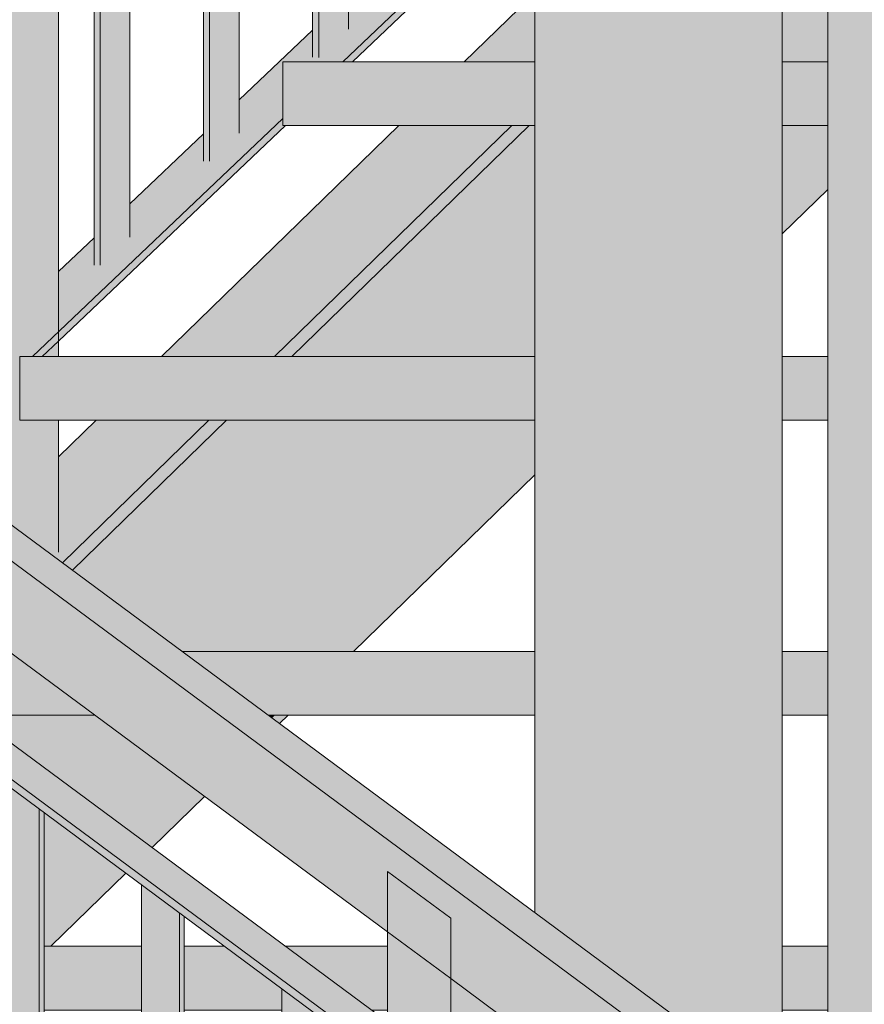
# Model space of a CAD drawing. Header units: centimetres. Extents: x -5472 to 10427, y -400 to 1902.
# Tile 17 of 91: x -5333 to -5280, y 1102 to 1164. Entities that reach past the tile are written whole.
import ezdxf

# ---------------------------------------------------------------- set-up
doc = ezdxf.new("R2010")
doc.units = ezdxf.units.CM
doc.header["$LTSCALE"] = 0.1
doc.header["$MEASUREMENT"] = 0
for name, color, linetype in [('2_barierki.K_IR', 7, 'Continuous'), ('2_schody_konstrukcja.ISTN', 7, 'Continuous'), ('2_stropy.ISTN', 7, 'Continuous'), ('2_ściany zewnętrzne.ISTN', 7, 'Continuous')]:
    doc.layers.add(name, color=color, linetype=linetype)

# ---------------------------------------------------------------- blocks, each defined once
blk = doc.blocks.new('ElemPrzekroju_65_1')
at = {"layer": '2_schody_konstrukcja.ISTN', "linetype": 'Continuous', "lineweight": 0, "true_color": 0xffffff}
for points in [[(-5285.192, 1172.951), (-5285.192, 1161.5), (-5282.329, 1161.5), (-5282.329, 1173.794), (-5284.326, 1173.794)], [(-5285.192, 1172.951), (-5285.192, 1161.5), (-5282.329, 1161.5), (-5282.329, 1173.794), (-5284.326, 1173.794)], [(-5300.72, 1165.802), (-5305.137, 1161.5), (-5300.72, 1161.5)], [(-5300.72, 1165.802), (-5305.137, 1161.5), (-5300.72, 1161.5)], [(-5324.134, 1143), (-5317.051, 1143), (-5302.162, 1157.5), (-5309.245, 1157.5)], [(-5324.134, 1143), (-5317.051, 1143), (-5302.162, 1157.5), (-5309.245, 1157.5)], [(-5317.051, 1143), (-5316.237, 1143), (-5301.347, 1157.5), (-5302.162, 1157.5)], [(-5317.051, 1143), (-5316.237, 1143), (-5301.347, 1157.5), (-5302.162, 1157.5)], [(-5316.237, 1143), (-5316.014, 1143), (-5301.125, 1157.5), (-5301.347, 1157.5)], [(-5316.237, 1143), (-5316.014, 1143), (-5301.125, 1157.5), (-5301.347, 1157.5)], [(-5316.014, 1143), (-5315.947, 1143), (-5301.057, 1157.5), (-5301.125, 1157.5)], [(-5316.014, 1143), (-5315.947, 1143), (-5301.057, 1157.5), (-5301.125, 1157.5)], [(-5315.947, 1143), (-5300.72, 1143), (-5300.72, 1157.5), (-5301.057, 1157.5)], [(-5315.947, 1143), (-5300.72, 1143), (-5300.72, 1157.5), (-5301.057, 1157.5)], [(-5285.192, 1157.5), (-5285.192, 1156.048), (-5283.701, 1157.5)], [(-5285.192, 1157.5), (-5285.192, 1156.048), (-5283.701, 1157.5)], [(-5285.192, 1156.048), (-5285.192, 1155.534), (-5283.173, 1157.5), (-5283.701, 1157.5)], [(-5285.192, 1156.048), (-5285.192, 1155.534), (-5283.173, 1157.5), (-5283.701, 1157.5)], [(-5283.173, 1157.5), (-5285.192, 1155.534), (-5285.192, 1155.003), (-5282.628, 1157.5)], [(-5283.173, 1157.5), (-5285.192, 1155.534), (-5285.192, 1155.003), (-5282.628, 1157.5)], [(-5282.628, 1157.5), (-5285.192, 1155.003), (-5285.192, 1154.599), (-5282.329, 1157.387), (-5282.329, 1157.5)], [(-5282.628, 1157.5), (-5285.192, 1155.003), (-5285.192, 1154.599), (-5282.329, 1157.387), (-5282.329, 1157.5)], [(-5285.192, 1152.357), (-5282.329, 1155.145), (-5282.329, 1157.387), (-5285.192, 1154.599)], [(-5285.192, 1152.357), (-5282.329, 1155.145), (-5282.329, 1157.387), (-5285.192, 1154.599)], [(-5285.192, 1152.114), (-5282.329, 1154.902), (-5282.329, 1155.145), (-5285.192, 1152.357)], [(-5285.192, 1152.114), (-5282.329, 1154.902), (-5282.329, 1155.145), (-5285.192, 1152.357)], [(-5285.192, 1151.796), (-5282.329, 1154.584), (-5282.329, 1154.902), (-5285.192, 1152.114)], [(-5285.192, 1151.796), (-5282.329, 1154.584), (-5282.329, 1154.902), (-5285.192, 1152.114)], [(-5285.192, 1151.487), (-5282.329, 1154.275), (-5282.329, 1154.584), (-5285.192, 1151.796)], [(-5285.192, 1151.487), (-5282.329, 1154.275), (-5282.329, 1154.584), (-5285.192, 1151.796)], [(-5285.192, 1150.694), (-5282.329, 1153.482), (-5282.329, 1154.275), (-5285.192, 1151.487)], [(-5285.192, 1150.694), (-5282.329, 1153.482), (-5282.329, 1154.275), (-5285.192, 1151.487)], [(-5330.868, 1130.451), (-5330.339, 1130.059), (-5321.159, 1139), (-5328.241, 1139), (-5330.59, 1136.712), (-5330.59, 1130.721)], [(-5330.868, 1130.451), (-5330.339, 1130.059), (-5321.159, 1139), (-5328.241, 1139), (-5330.59, 1136.712), (-5330.59, 1130.721)], [(-5321.159, 1139), (-5330.339, 1130.059), (-5329.876, 1129.717), (-5320.344, 1139)], [(-5321.159, 1139), (-5330.339, 1130.059), (-5329.876, 1129.717), (-5320.344, 1139)], [(-5329.876, 1129.717), (-5329.75, 1129.623), (-5320.122, 1139), (-5320.344, 1139)], [(-5329.876, 1129.717), (-5329.75, 1129.623), (-5320.122, 1139), (-5320.344, 1139)], [(-5320.122, 1139), (-5329.75, 1129.623), (-5329.712, 1129.595), (-5320.054, 1139)], [(-5320.122, 1139), (-5329.75, 1129.623), (-5329.712, 1129.595), (-5320.054, 1139)], [(-5320.054, 1139), (-5329.712, 1129.595), (-5322.831, 1124.5), (-5317.587, 1124.5), (-5302.698, 1139)], [(-5320.054, 1139), (-5329.712, 1129.595), (-5322.831, 1124.5), (-5317.587, 1124.5), (-5302.698, 1139)], [(-5317.587, 1124.5), (-5317.059, 1124.5), (-5302.17, 1139), (-5302.698, 1139)], [(-5317.587, 1124.5), (-5317.059, 1124.5), (-5302.17, 1139), (-5302.698, 1139)], [(-5302.17, 1139), (-5317.059, 1124.5), (-5316.514, 1124.5), (-5301.625, 1139)], [(-5302.17, 1139), (-5317.059, 1124.5), (-5316.514, 1124.5), (-5301.625, 1139)], [(-5316.514, 1124.5), (-5316.098, 1124.5), (-5301.209, 1139), (-5301.625, 1139)], [(-5316.514, 1124.5), (-5316.098, 1124.5), (-5301.209, 1139), (-5301.625, 1139)], [(-5316.098, 1124.5), (-5313.797, 1124.5), (-5300.72, 1137.235), (-5300.72, 1139), (-5301.209, 1139)], [(-5316.098, 1124.5), (-5313.797, 1124.5), (-5300.72, 1137.235), (-5300.72, 1139), (-5301.209, 1139)], [(-5300.72, 1137.235), (-5313.797, 1124.5), (-5313.547, 1124.5), (-5300.72, 1136.992)], [(-5300.72, 1137.235), (-5313.797, 1124.5), (-5313.547, 1124.5), (-5300.72, 1136.992)], [(-5313.547, 1124.5), (-5313.22, 1124.5), (-5300.72, 1136.673), (-5300.72, 1136.992)], [(-5313.547, 1124.5), (-5313.22, 1124.5), (-5300.72, 1136.673), (-5300.72, 1136.992)], [(-5313.22, 1124.5), (-5312.903, 1124.5), (-5300.72, 1136.365), (-5300.72, 1136.673)], [(-5313.22, 1124.5), (-5312.903, 1124.5), (-5300.72, 1136.365), (-5300.72, 1136.673)], [(-5300.72, 1136.365), (-5312.903, 1124.5), (-5312.089, 1124.5), (-5300.72, 1135.571)], [(-5300.72, 1136.365), (-5312.903, 1124.5), (-5312.089, 1124.5), (-5300.72, 1135.571)], [(-5335.931, 1120.5), (-5327.844, 1114.512), (-5324.552, 1117.718), (-5328.31, 1120.5)], [(-5335.931, 1120.5), (-5327.844, 1114.512), (-5324.552, 1117.718), (-5328.31, 1120.5)], [(-5317.328, 1120.5), (-5317.429, 1120.5), (-5317.372, 1120.457)], [(-5317.328, 1120.5), (-5317.429, 1120.5), (-5317.372, 1120.457)], [(-5317.328, 1120.5), (-5317.372, 1120.457), (-5317.191, 1120.324), (-5317.011, 1120.5)], [(-5317.328, 1120.5), (-5317.372, 1120.457), (-5317.191, 1120.324), (-5317.011, 1120.5)], [(-5317.191, 1120.324), (-5316.729, 1119.981), (-5316.196, 1120.5), (-5317.011, 1120.5)], [(-5317.191, 1120.324), (-5316.729, 1119.981), (-5316.196, 1120.5), (-5317.011, 1120.5)], [(-5327.844, 1114.512), (-5327.544, 1114.289), (-5324.252, 1117.495), (-5324.552, 1117.718)], [(-5327.844, 1114.512), (-5327.544, 1114.289), (-5324.252, 1117.495), (-5324.552, 1117.718)], [(-5327.544, 1114.289), (-5327.234, 1114.06), (-5323.942, 1117.266), (-5324.252, 1117.495)], [(-5327.544, 1114.289), (-5327.234, 1114.06), (-5323.942, 1117.266), (-5324.252, 1117.495)], [(-5327.234, 1114.06), (-5326.998, 1113.885), (-5323.706, 1117.091), (-5323.942, 1117.266)], [(-5327.234, 1114.06), (-5326.998, 1113.885), (-5323.706, 1117.091), (-5323.942, 1117.266)], [(-5323.706, 1117.091), (-5326.998, 1113.885), (-5325.69, 1112.917), (-5322.398, 1116.123)], [(-5323.706, 1117.091), (-5326.998, 1113.885), (-5325.69, 1112.917), (-5322.398, 1116.123)], [(-5322.398, 1116.123), (-5325.69, 1112.917), (-5325.549, 1112.812), (-5322.257, 1116.018)], [(-5322.398, 1116.123), (-5325.69, 1112.917), (-5325.549, 1112.812), (-5322.257, 1116.018)], [(-5325.549, 1112.812), (-5325.363, 1112.675), (-5322.071, 1115.881), (-5322.257, 1116.018)], [(-5325.549, 1112.812), (-5325.363, 1112.675), (-5322.071, 1115.881), (-5322.257, 1116.018)], [(-5322.071, 1115.881), (-5325.363, 1112.675), (-5325.183, 1112.541), (-5321.891, 1115.747)], [(-5322.071, 1115.881), (-5325.363, 1112.675), (-5325.183, 1112.541), (-5321.891, 1115.747)], [(-5321.891, 1115.747), (-5325.183, 1112.541), (-5324.72, 1112.199), (-5321.428, 1115.405)], [(-5321.891, 1115.747), (-5325.183, 1112.541), (-5324.72, 1112.199), (-5321.428, 1115.405)], [(-5329.5, 1112.898), (-5331.5, 1114.379), (-5331.5, 1110.951)], [(-5329.5, 1112.898), (-5331.5, 1114.379), (-5331.5, 1110.951)], [(-5331.5, 1110.437), (-5329.2, 1112.676), (-5329.5, 1112.898), (-5331.5, 1110.951)], [(-5331.5, 1110.437), (-5329.2, 1112.676), (-5329.5, 1112.898), (-5331.5, 1110.951)], [(-5331.5, 1109.906), (-5328.89, 1112.447), (-5329.2, 1112.676), (-5331.5, 1110.437)], [(-5331.5, 1109.906), (-5328.89, 1112.447), (-5329.2, 1112.676), (-5331.5, 1110.437)], [(-5328.89, 1112.447), (-5331.5, 1109.906), (-5331.5, 1109.501), (-5328.654, 1112.272)], [(-5328.89, 1112.447), (-5331.5, 1109.906), (-5331.5, 1109.501), (-5328.654, 1112.272)], [(-5328.654, 1112.272), (-5331.5, 1109.501), (-5331.5, 1107.26), (-5327.347, 1111.304)], [(-5328.654, 1112.272), (-5331.5, 1109.501), (-5331.5, 1107.26), (-5327.347, 1111.304)], [(-5331.5, 1107.017), (-5327.205, 1111.199), (-5327.347, 1111.304), (-5331.5, 1107.26)], [(-5331.5, 1107.017), (-5327.205, 1111.199), (-5327.347, 1111.304), (-5331.5, 1107.26)], [(-5331.5, 1106.699), (-5327.019, 1111.062), (-5327.205, 1111.199), (-5331.5, 1107.017)], [(-5331.5, 1106.699), (-5327.019, 1111.062), (-5327.205, 1111.199), (-5331.5, 1107.017)], [(-5331.5, 1106.39), (-5326.839, 1110.928), (-5327.019, 1111.062), (-5331.5, 1106.699)], [(-5331.5, 1106.39), (-5326.839, 1110.928), (-5327.019, 1111.062), (-5331.5, 1106.699)], [(-5331.5, 1106.39), (-5331.5, 1106), (-5331.085, 1106), (-5326.377, 1110.586), (-5326.839, 1110.928)], [(-5331.5, 1106.39), (-5331.5, 1106), (-5331.085, 1106), (-5326.377, 1110.586), (-5326.839, 1110.928)]]:
    blk.add_hatch(color=7, dxfattribs=at).paths.add_polyline_path(points)
at = {"layer": '2_schody_konstrukcja.ISTN', "color": 252, "linetype": 'Continuous', "lineweight": 0}
for p, q in [((-5305.137, 1161.5), (-5300.72, 1165.802)), ((-5324.134, 1143), (-5309.245, 1157.5)), ((-5317.051, 1143), (-5302.162, 1157.5)), ((-5315.947, 1143), (-5301.057, 1157.5)), ((-5285.192, 1150.694), (-5282.329, 1153.482)), ((-5330.59, 1136.712), (-5328.241, 1139)), ((-5330.339, 1130.059), (-5321.159, 1139)), ((-5329.712, 1129.595), (-5320.054, 1139)), ((-5312.089, 1124.5), (-5300.72, 1135.571)), ((-5316.729, 1119.981), (-5316.196, 1120.5)), ((-5324.72, 1112.199), (-5321.428, 1115.405)), ((-5331.085, 1106), (-5326.377, 1110.586))]:
    blk.add_line(p, q, dxfattribs=at)
blk = doc.blocks.new('ElemPrzekroju_72_1')
at = {"layer": '2_schody_konstrukcja.ISTN', "linetype": 'Continuous', "lineweight": 0, "true_color": 0xffffff}
for points in [[(-5300.72, 1382.36), (-5300.72, 1108.128), (-5300.117, 1107.681), (-5300.117, 1382.36)], [(-5300.72, 1382.36), (-5300.72, 1108.128), (-5300.117, 1107.681), (-5300.117, 1382.36)], [(-5293.183, 1382.36), (-5300.117, 1382.36), (-5300.117, 1107.681), (-5293.183, 1102.547)], [(-5292.003, 1382.36), (-5293.183, 1382.36), (-5293.183, 1102.547), (-5292.003, 1101.673), (-5292.003, 1209.676), (-5292.338, 1209.731), (-5292.36, 1209.746), (-5292.539, 1210.453), (-5292.539, 1216.453), (-5292.36, 1217.16), (-5292.338, 1217.175), (-5292.003, 1217.229)], [(-5291.493, 1209.453), (-5292.003, 1209.676), (-5292.003, 1101.673), (-5290.937, 1100.884), (-5290.937, 1209.453)], [(-5290.937, 1209.453), (-5290.937, 1100.884), (-5285.519, 1096.872), (-5285.519, 1209.453)], [(-5285.519, 1209.453), (-5285.519, 1096.872), (-5285.192, 1096.63), (-5285.192, 1209.453)]]:
    blk.add_hatch(color=7, dxfattribs=at).paths.add_polyline_path(points)
at = {"layer": '2_schody_konstrukcja.ISTN', "color": 252, "linetype": 'Continuous', "lineweight": 0}
for p, q in [((-5300.72, 1108.128), (-5300.72, 1382.36)), ((-5285.192, 1096.63), (-5285.192, 1209.453))]:
    blk.add_line(p, q, dxfattribs=at)
blk = doc.blocks.new('ElemPrzekroju_87_1')
at = {"layer": '2_ściany zewnętrzne.ISTN', "linetype": 'Continuous', "lineweight": 0, "true_color": 0xffffff}
blk.add_hatch(color=7, dxfattribs=at).paths.add_polyline_path([(-5282.329, 1094.51), (-5274.43, 1088.661), (-5274.43, 1139.359), (-5282.329, 1139.359)])
at = {"layer": '2_ściany zewnętrzne.ISTN', "color": 252, "linetype": 'Continuous', "lineweight": 0}
blk.add_line((-5282.329, 1094.51), (-5282.329, 1139.359), dxfattribs=at)
blk = doc.blocks.new('ElemPrzekroju_91_1')
at = {"layer": '2_ściany zewnętrzne.ISTN', "linetype": 'Continuous', "lineweight": 0, "true_color": 0xffffff}
for points in [[(-5282.329, 1139.359), (-5274.43, 1139.359), (-5274.43, 1209.453), (-5282.329, 1209.453)], [(-5282.329, 1157.998), (-5274.43, 1158.09), (-5274.43, 1195.478), (-5282.329, 1195.386)]]:
    blk.add_hatch(color=7, dxfattribs=at).paths.add_polyline_path(points)
at = {"layer": '2_ściany zewnętrzne.ISTN', "color": 252, "linetype": 'Continuous', "lineweight": 0}
blk.add_line((-5282.329, 1139.359), (-5282.329, 1209.453), dxfattribs=at)
blk = doc.blocks.new('ElemPrzekroju_111_1')
at = {"layer": '2_stropy.ISTN', "linetype": 'Continuous', "lineweight": 0, "true_color": 0xffffff}
for points in [[(-5316.513, 1161.5), (-5316.513, 1157.5), (-5300.72, 1157.5), (-5300.72, 1161.5)], [(-5316.513, 1161.5), (-5316.513, 1157.5), (-5300.72, 1157.5), (-5300.72, 1161.5)], [(-5285.192, 1161.5), (-5285.192, 1157.5), (-5282.329, 1157.5), (-5282.329, 1161.5)], [(-5285.192, 1161.5), (-5285.192, 1157.5), (-5282.329, 1157.5), (-5282.329, 1161.5)]]:
    blk.add_hatch(color=7, dxfattribs=at).paths.add_polyline_path(points)
at = {"layer": '2_stropy.ISTN', "color": 252, "linetype": 'Continuous', "lineweight": 9}
for p, q in [((-5316.513, 1157.5), (-5316.513, 1161.5)), ((-5316.513, 1161.5), (-5300.72, 1161.5)), ((-5285.192, 1161.5), (-5282.329, 1161.5)), ((-5316.513, 1157.5), (-5300.72, 1157.5)), ((-5285.192, 1157.5), (-5282.329, 1157.5))]:
    blk.add_line(p, q, dxfattribs=at)
blk = doc.blocks.new('ElemPrzekroju_112_1')
at = {"layer": '2_stropy.ISTN', "linetype": 'Continuous', "lineweight": 0, "true_color": 0xffffff}
for points in [[(-5333.029, 1143), (-5333.029, 1139), (-5300.72, 1139), (-5300.72, 1143)], [(-5333.029, 1143), (-5333.029, 1139), (-5300.72, 1139), (-5300.72, 1143)], [(-5285.192, 1139), (-5282.329, 1139), (-5282.329, 1139.359), (-5282.329, 1143), (-5285.192, 1143)], [(-5285.192, 1139), (-5282.329, 1139), (-5282.329, 1139.359), (-5282.329, 1143), (-5285.192, 1143)]]:
    blk.add_hatch(color=7, dxfattribs=at).paths.add_polyline_path(points)
at = {"layer": '2_stropy.ISTN', "color": 252, "linetype": 'Continuous', "lineweight": 9}
for p, q in [((-5333.029, 1139), (-5333.029, 1143)), ((-5333.029, 1143), (-5300.72, 1143)), ((-5285.192, 1143), (-5282.329, 1143)), ((-5333.029, 1139), (-5300.72, 1139)), ((-5285.192, 1139), (-5282.329, 1139))]:
    blk.add_line(p, q, dxfattribs=at)
blk = doc.blocks.new('ElemPrzekroju_113_1')
at = {"layer": '2_stropy.ISTN', "linetype": 'Continuous', "lineweight": 0, "true_color": 0xffffff}
for points in [[(-5349.099, 1120.5), (-5342.981, 1120.5), (-5342.981, 1122.88), (-5345.168, 1124.5), (-5349.099, 1124.5)], [(-5349.099, 1120.5), (-5342.981, 1120.5), (-5342.981, 1122.88), (-5345.168, 1124.5), (-5349.099, 1124.5)], [(-5333.712, 1124.5), (-5341.333, 1124.5), (-5335.931, 1120.5), (-5328.31, 1120.5)], [(-5333.712, 1124.5), (-5341.333, 1124.5), (-5335.931, 1120.5), (-5328.31, 1120.5)], [(-5322.831, 1124.5), (-5317.429, 1120.5), (-5300.72, 1120.5), (-5300.72, 1124.5)], [(-5322.831, 1124.5), (-5317.429, 1120.5), (-5300.72, 1120.5), (-5300.72, 1124.5)], [(-5285.192, 1124.5), (-5285.192, 1120.5), (-5282.329, 1120.5), (-5282.329, 1124.5)], [(-5285.192, 1124.5), (-5285.192, 1120.5), (-5282.329, 1120.5), (-5282.329, 1124.5)], [(-5340.3, 1120.895), (-5340.3, 1120.5), (-5339.766, 1120.5)], [(-5340.3, 1120.895), (-5340.3, 1120.5), (-5339.766, 1120.5)]]:
    blk.add_hatch(color=7, dxfattribs=at).paths.add_polyline_path(points)
at = {"layer": '2_stropy.ISTN', "color": 252, "linetype": 'Continuous', "lineweight": 9}
for p, q in [((-5349.099, 1124.5), (-5345.168, 1124.5)), ((-5341.333, 1124.5), (-5333.712, 1124.5)), ((-5322.831, 1124.5), (-5300.72, 1124.5)), ((-5285.192, 1124.5), (-5282.329, 1124.5)), ((-5349.099, 1120.5), (-5342.981, 1120.5)), ((-5340.3, 1120.5), (-5339.766, 1120.5)), ((-5335.931, 1120.5), (-5328.31, 1120.5)), ((-5317.429, 1120.5), (-5300.72, 1120.5)), ((-5285.192, 1120.5), (-5282.329, 1120.5))]:
    blk.add_line(p, q, dxfattribs=at)
blk = doc.blocks.new('ElemPrzekroju_114_1')
at = {"layer": '2_stropy.ISTN', "linetype": 'Continuous', "lineweight": 0, "true_color": 0xffffff}
for points in [[(-5366.06, 1102), (-5360.581, 1102), (-5360.581, 1106), (-5366.06, 1106)], [(-5366.06, 1102), (-5360.581, 1102), (-5360.581, 1106), (-5366.06, 1106)], [(-5351.781, 1106), (-5357.899, 1106), (-5357.899, 1102), (-5351.781, 1102)], [(-5351.781, 1106), (-5357.899, 1106), (-5357.899, 1102), (-5351.781, 1102)], [(-5349.099, 1102), (-5342.981, 1102), (-5342.981, 1106), (-5349.099, 1106)], [(-5349.099, 1102), (-5342.981, 1102), (-5342.981, 1106), (-5349.099, 1106)], [(-5340.3, 1102), (-5334.181, 1102), (-5334.181, 1106), (-5340.3, 1106)], [(-5340.3, 1102), (-5334.181, 1102), (-5334.181, 1106), (-5340.3, 1106)], [(-5331.5, 1106), (-5331.5, 1102), (-5325.381, 1102), (-5325.381, 1106)], [(-5331.5, 1106), (-5331.5, 1102), (-5325.381, 1102), (-5325.381, 1106)], [(-5322.7, 1102), (-5316.581, 1102), (-5316.581, 1103.333), (-5320.184, 1106), (-5322.7, 1106)], [(-5322.7, 1102), (-5316.581, 1102), (-5316.581, 1103.333), (-5320.184, 1106), (-5322.7, 1106)], [(-5309.947, 1106), (-5316.349, 1106), (-5310.947, 1102), (-5309.947, 1102)], [(-5309.947, 1106), (-5316.349, 1106), (-5310.947, 1102), (-5309.947, 1102)], [(-5285.192, 1102), (-5282.329, 1102), (-5282.329, 1106), (-5285.192, 1106)], [(-5285.192, 1102), (-5282.329, 1102), (-5282.329, 1106), (-5285.192, 1106)]]:
    blk.add_hatch(color=7, dxfattribs=at).paths.add_polyline_path(points)
at = {"layer": '2_stropy.ISTN', "color": 252, "linetype": 'Continuous', "lineweight": 9}
for p, q in [((-5366.06, 1102), (-5366.06, 1106)), ((-5366.06, 1106), (-5360.581, 1106)), ((-5357.899, 1106), (-5351.781, 1106)), ((-5349.099, 1106), (-5342.981, 1106)), ((-5340.3, 1106), (-5334.181, 1106)), ((-5331.5, 1106), (-5325.381, 1106)), ((-5322.7, 1106), (-5320.184, 1106)), ((-5316.349, 1106), (-5309.947, 1106)), ((-5285.192, 1106), (-5282.329, 1106)), ((-5366.06, 1102), (-5360.581, 1102)), ((-5357.899, 1102), (-5351.781, 1102)), ((-5349.099, 1102), (-5342.981, 1102)), ((-5340.3, 1102), (-5334.181, 1102)), ((-5331.5, 1102), (-5325.381, 1102)), ((-5322.7, 1102), (-5316.581, 1102)), ((-5310.947, 1102), (-5309.947, 1102)), ((-5285.192, 1102), (-5282.329, 1102))]:
    blk.add_line(p, q, dxfattribs=at)
blk = doc.blocks.new('ElemPrzekroju_374_1')
at = {"layer": '2_barierki.K_IR', "linetype": 'Continuous', "lineweight": 0, "true_color": 0xffffff}
for points in [[(-5377.921, 1163.031), (-5378.996, 1158.031), (-5230.748, 1048.26), (-5230.748, 1050.272)], [(-5377.921, 1163.031), (-5230.748, 1050.272), (-5230.747, 1052.056), (-5226.788, 1049.124), (-5226.788, 1047.238), (-5159.018, 995.315), (-5159.018, 1000.943)], [(-5377.921, 1163.031), (-5377.223, 1162.497), (-5160.754, 1002.228), (-5160.754, 996.644), (-5159.018, 995.315), (-5159.018, 1000.943)], [(-5374.868, 1163.031), (-5377.921, 1163.031), (-5159.018, 1000.943), (-5159.018, 1001.02)], [(-5374.868, 1163.031), (-5159.018, 1001.02), (-5159.018, 1003.203)], [(-5309.947, 1110.699), (-5309.947, 1106.903), (-5305.987, 1103.971), (-5305.987, 1107.767)]]:
    blk.add_hatch(color=7, dxfattribs=at).paths.add_polyline_path(points)
at = {"layer": '2_barierki.K_IR', "color": 252, "linetype": 'Continuous', "lineweight": 0}
for p, q in [((-5159.018, 1000.943), (-5377.921, 1163.031)), ((-5159.018, 1003.203), (-5374.868, 1163.031)), ((-5309.947, 1106.903), (-5375.941, 1155.769)), ((-5305.987, 1103.971), (-5309.947, 1106.903)), ((-5230.748, 1048.26), (-5305.987, 1103.971))]:
    blk.add_line(p, q, dxfattribs=at)
blk = doc.blocks.new('ElemPrzekroju_376_1')
at = {"layer": '2_barierki.K_IR', "linetype": 'Continuous', "lineweight": 0, "true_color": 0xffffff}
for points in [[(-5377.974, 1148.792), (-5230.748, 1039.777), (-5230.748, 1039.98), (-5377.867, 1149.292)], [(-5230.748, 1040.356), (-5377.867, 1149.292), (-5230.748, 1039.98)], [(-5375.941, 1147.866), (-5309.947, 1099), (-5309.947, 1100.604), (-5372.915, 1147.866)], [(-5375.074, 1147.866), (-5312.251, 1101.348), (-5309.947, 1099), (-5309.947, 1100.604), (-5372.915, 1147.866)], [(-5372.889, 1147.866), (-5372.915, 1147.866), (-5309.947, 1100.604), (-5309.947, 1101.26)], [(-5372.889, 1147.866), (-5372.915, 1147.866), (-5309.947, 1100.604), (-5309.947, 1101.26)]]:
    blk.add_hatch(color=7, dxfattribs=at).paths.add_polyline_path(points)
at = {"layer": '2_barierki.K_IR', "color": 252, "linetype": 'Continuous', "lineweight": 0}
for p, q in [((-5159.018, 987.243), (-5377.867, 1149.292)), ((-5309.947, 1101.26), (-5372.889, 1147.866)), ((-5309.947, 1098.42), (-5375.941, 1147.286))]:
    blk.add_line(p, q, dxfattribs=at)
blk = doc.blocks.new('ElemPrzekroju_384_1')
at = {"layer": '2_barierki.K_IR', "linetype": 'Continuous', "lineweight": 0, "true_color": 0xffffff}
for points in [[(-5330.59, 1148.335), (-5330.59, 1146.165), (-5316.513, 1159.198), (-5316.513, 1161.5), (-5314.026, 1161.5), (-5300.72, 1173.819), (-5300.72, 1174.817), (-5300.934, 1174.82), (-5300.934, 1176.528), (-5305.547, 1172.143), (-5305.547, 1170.055), (-5307.399, 1168.295), (-5307.792, 1168.3), (-5307.792, 1170.008), (-5312.405, 1165.623), (-5312.405, 1163.535), (-5314.256, 1161.775), (-5314.65, 1161.781), (-5314.65, 1163.489), (-5319.262, 1159.104), (-5319.262, 1157.016), (-5321.114, 1155.256), (-5321.507, 1155.262), (-5321.507, 1156.97), (-5326.12, 1152.585), (-5326.12, 1150.497), (-5327.972, 1148.737), (-5328.365, 1148.742), (-5328.365, 1150.45)], [(-5330.59, 1148.335), (-5330.59, 1146.165), (-5316.513, 1159.198), (-5316.513, 1161.5), (-5314.026, 1161.5), (-5300.72, 1173.819), (-5300.72, 1174.817), (-5300.934, 1174.82), (-5300.934, 1176.528), (-5305.547, 1172.143), (-5305.547, 1170.055), (-5307.399, 1168.295), (-5307.792, 1168.3), (-5307.792, 1170.008), (-5312.405, 1165.623), (-5312.405, 1163.535), (-5314.256, 1161.775), (-5314.65, 1161.781), (-5314.65, 1163.489), (-5319.262, 1159.104), (-5319.262, 1157.016), (-5321.114, 1155.256), (-5321.507, 1155.262), (-5321.507, 1156.97), (-5326.12, 1152.585), (-5326.12, 1150.497), (-5327.972, 1148.737), (-5328.365, 1148.742), (-5328.365, 1150.45)], [(-5314.026, 1161.5), (-5312.758, 1161.5), (-5300.72, 1172.941), (-5300.72, 1173.819)], [(-5314.026, 1161.5), (-5312.758, 1161.5), (-5300.72, 1172.941), (-5300.72, 1173.819)], [(-5312.758, 1161.5), (-5312.343, 1161.5), (-5300.72, 1172.502), (-5300.72, 1172.941)], [(-5312.758, 1161.5), (-5312.343, 1161.5), (-5300.72, 1172.502), (-5300.72, 1172.941)], [(-5300.72, 1172.502), (-5312.343, 1161.5), (-5312.149, 1161.5), (-5300.72, 1172.363)], [(-5300.72, 1172.502), (-5312.343, 1161.5), (-5312.149, 1161.5), (-5300.72, 1172.363)], [(-5330.59, 1144.552), (-5332.222, 1143), (-5316.513, 1157.931), (-5316.513, 1159.198), (-5330.59, 1146.165)], [(-5330.59, 1144.552), (-5332.222, 1143), (-5316.513, 1157.931), (-5316.513, 1159.198), (-5330.59, 1146.165)], [(-5330.59, 1144.228), (-5316.513, 1157.553), (-5316.513, 1157.931), (-5330.59, 1144.551)], [(-5330.59, 1144.228), (-5316.513, 1157.553), (-5316.513, 1157.931), (-5330.59, 1144.551)], [(-5330.59, 1144.228), (-5330.59, 1143.973), (-5316.358, 1157.5), (-5316.513, 1157.5), (-5316.513, 1157.553)], [(-5330.59, 1144.228), (-5330.59, 1143.973), (-5316.358, 1157.5), (-5316.513, 1157.5), (-5316.513, 1157.553)]]:
    blk.add_hatch(color=7, dxfattribs=at).paths.add_polyline_path(points)
at = {"layer": '2_barierki.K_IR', "color": 252, "linetype": 'Continuous', "lineweight": 0}
for p, q in [((-5312.758, 1161.5), (-5300.72, 1172.941)), ((-5312.149, 1161.5), (-5300.72, 1172.363)), ((-5319.262, 1159.104), (-5314.65, 1163.489)), ((-5332.222, 1143), (-5316.513, 1157.931)), ((-5330.59, 1143.973), (-5316.358, 1157.5)), ((-5326.12, 1152.585), (-5321.507, 1156.97)), ((-5330.59, 1148.335), (-5328.365, 1150.45)), ((-5331.614, 1143), (-5330.59, 1143.973))]:
    blk.add_line(p, q, dxfattribs=at)
blk = doc.blocks.new('ElemPrzekroju_1321_1')
at = {"layer": '2_barierki.K_IR', "linetype": 'Continuous', "lineweight": 0, "true_color": 0xffffff}
for points in [[(-5305.987, 1103.971), (-5309.947, 1106.903), (-5309.947, 1099), (-5305.987, 1096.068)], [(-5305.987, 1096.067), (-5302.934, 1096.067), (-5302.934, 1101.711), (-5305.987, 1103.971)], [(-5305.987, 1103.971), (-5305.12, 1096.068), (-5302.934, 1096.067), (-5302.934, 1101.711)]]:
    blk.add_hatch(color=7, dxfattribs=at).paths.add_polyline_path(points)
at = {"layer": '2_barierki.K_IR', "color": 252, "linetype": 'Continuous', "lineweight": 0}
for p, q in [((-5309.947, 1110.699), (-5305.987, 1107.767)), ((-5309.947, 1106.903), (-5309.947, 1110.699)), ((-5305.987, 1000.721), (-5305.987, 1107.767)), ((-5309.947, 1099), (-5309.947, 1106.903))]:
    blk.add_line(p, q, dxfattribs=at)
blk = doc.blocks.new('ElemPrzekroju_1330_1')
at = {"layer": '2_barierki.K_IR', "linetype": 'Continuous', "lineweight": 0, "true_color": 0xffffff}
for points in [[(-5314.205, 1101.573), (-5316.581, 1103.333), (-5316.581, 1020.92), (-5314.205, 1019.161)], [(-5316.581, 1103.333), (-5316.581, 1091.83), (-5314.205, 1090.071), (-5314.205, 1101.573)]]:
    blk.add_hatch(color=7, dxfattribs=at).paths.add_polyline_path(points)
at = {"layer": '2_barierki.K_IR', "color": 252, "linetype": 'Continuous', "lineweight": 0}
blk.add_line((-5316.581, 1020.92), (-5316.581, 1103.333), dxfattribs=at)
blk = doc.blocks.new('ElemPrzekroju_1331_1')
at = {"layer": '2_barierki.K_IR', "linetype": 'Continuous', "lineweight": 0, "true_color": 0xffffff}
for points in [[(-5323.005, 1108.089), (-5325.381, 1109.848), (-5325.381, 1027.436), (-5323.005, 1025.677)], [(-5325.381, 1109.848), (-5325.381, 1098.346), (-5323.005, 1096.587), (-5323.005, 1108.089)], [(-5323.005, 1108.089), (-5323.005, 1025.677), (-5322.7, 1025.677), (-5322.7, 1107.863)], [(-5323.005, 1108.089), (-5323.005, 1096.587), (-5322.7, 1093.805), (-5322.7, 1107.863)]]:
    blk.add_hatch(color=7, dxfattribs=at).paths.add_polyline_path(points)
at = {"layer": '2_barierki.K_IR', "color": 252, "linetype": 'Continuous', "lineweight": 0}
for p, q in [((-5325.381, 1027.436), (-5325.381, 1109.848)), ((-5323.005, 1025.677), (-5323.005, 1108.089)), ((-5322.7, 1025.677), (-5322.7, 1107.863))]:
    blk.add_line(p, q, dxfattribs=at)
blk = doc.blocks.new('ElemPrzekroju_1332_1')
at = {"layer": '2_barierki.K_IR', "linetype": 'Continuous', "lineweight": 0, "true_color": 0xffffff}
for points in [[(-5331.805, 1114.605), (-5334.181, 1116.364), (-5334.181, 1033.952), (-5331.805, 1032.193)], [(-5334.181, 1116.364), (-5334.181, 1104.862), (-5331.805, 1103.103), (-5331.805, 1114.605)], [(-5331.805, 1114.605), (-5331.805, 1032.193), (-5331.5, 1032.193), (-5331.5, 1114.379)], [(-5331.5, 1114.379), (-5331.805, 1114.605), (-5331.805, 1103.103), (-5331.5, 1100.32)]]:
    blk.add_hatch(color=7, dxfattribs=at).paths.add_polyline_path(points)
at = {"layer": '2_barierki.K_IR', "color": 252, "linetype": 'Continuous', "lineweight": 0}
for p, q in [((-5331.805, 1032.193), (-5331.805, 1114.605)), ((-5331.5, 1032.193), (-5331.5, 1114.379))]:
    blk.add_line(p, q, dxfattribs=at)
blk = doc.blocks.new('ElemPrzekroju_1356_1')
at = {"layer": '2_barierki.K_IR', "linetype": 'Continuous', "lineweight": 0, "true_color": 0xffffff}
for points in [[(-5333.676, 1132.53), (-5330.868, 1130.451), (-5330.59, 1130.721), (-5330.59, 1139), (-5333.029, 1139), (-5333.029, 1143), (-5332.223, 1143), (-5330.59, 1144.552), (-5330.59, 1228.551), (-5332.309, 1226.918), (-5332.31, 1226.715), (-5332.31, 1226.917), (-5330.59, 1228.552), (-5330.59, 1240.284), (-5333.676, 1237.351)], [(-5333.676, 1132.53), (-5330.868, 1130.451), (-5330.59, 1130.721), (-5330.59, 1139), (-5333.029, 1139), (-5333.029, 1143), (-5332.223, 1143), (-5330.59, 1144.552), (-5330.59, 1228.551), (-5332.309, 1226.918), (-5332.31, 1226.715), (-5332.31, 1226.917), (-5330.59, 1228.552), (-5330.59, 1240.284), (-5333.676, 1237.351)], [(-5332.222, 1143), (-5330.59, 1143), (-5330.59, 1144.551)], [(-5332.222, 1143), (-5330.59, 1143), (-5330.59, 1144.551)]]:
    blk.add_hatch(color=7, dxfattribs=at).paths.add_polyline_path(points)
at = {"layer": '2_barierki.K_IR', "color": 252, "linetype": 'Continuous', "lineweight": 0}
for p, q in [((-5330.59, 1143), (-5330.59, 1240.284)), ((-5330.59, 1130.721), (-5330.59, 1139))]:
    blk.add_line(p, q, dxfattribs=at)
blk = doc.blocks.new('ElemPrzekroju_1365_1')
at = {"layer": '2_barierki.K_IR', "linetype": 'Continuous', "lineweight": 0, "true_color": 0xffffff}
for points in [[(-5327.972, 1148.737), (-5326.12, 1150.497), (-5326.12, 1232.222), (-5327.972, 1230.462)], [(-5327.972, 1148.737), (-5326.12, 1150.497), (-5326.12, 1232.222), (-5327.972, 1230.462)], [(-5327.972, 1230.462), (-5328.365, 1230.088), (-5328.365, 1148.742), (-5327.972, 1148.737)], [(-5327.972, 1230.462), (-5328.365, 1230.088), (-5328.365, 1148.742), (-5327.972, 1148.737)]]:
    blk.add_hatch(color=7, dxfattribs=at).paths.add_polyline_path(points)
at = {"layer": '2_barierki.K_IR', "color": 252, "linetype": 'Continuous', "lineweight": 0}
for p, q in [((-5326.12, 1150.497), (-5326.12, 1232.222)), ((-5328.365, 1148.742), (-5328.365, 1230.088)), ((-5327.972, 1148.737), (-5327.972, 1230.462))]:
    blk.add_line(p, q, dxfattribs=at)
blk = doc.blocks.new('ElemPrzekroju_1366_1')
at = {"layer": '2_barierki.K_IR', "linetype": 'Continuous', "lineweight": 0, "true_color": 0xffffff}
for points in [[(-5321.114, 1155.256), (-5319.262, 1157.016), (-5319.262, 1238.74), (-5321.114, 1236.98)], [(-5321.114, 1155.256), (-5319.262, 1157.016), (-5319.262, 1238.74), (-5321.114, 1236.98)], [(-5321.114, 1236.98), (-5321.507, 1236.606), (-5321.507, 1155.262), (-5321.114, 1155.256)], [(-5321.114, 1236.98), (-5321.507, 1236.606), (-5321.507, 1155.262), (-5321.114, 1155.256)]]:
    blk.add_hatch(color=7, dxfattribs=at).paths.add_polyline_path(points)
at = {"layer": '2_barierki.K_IR', "color": 252, "linetype": 'Continuous', "lineweight": 0}
for p, q in [((-5319.262, 1157.016), (-5319.262, 1238.74)), ((-5321.114, 1155.256), (-5321.114, 1236.98)), ((-5321.507, 1155.262), (-5321.507, 1236.606))]:
    blk.add_line(p, q, dxfattribs=at)
blk = doc.blocks.new('ElemPrzekroju_1367_1')
at = {"layer": '2_barierki.K_IR', "linetype": 'Continuous', "lineweight": 0, "true_color": 0xffffff}
for points in [[(-5314.256, 1161.775), (-5312.405, 1163.535), (-5312.405, 1245.257), (-5314.256, 1243.498)], [(-5314.256, 1161.775), (-5312.405, 1163.535), (-5312.405, 1245.257), (-5314.256, 1243.498)], [(-5314.256, 1243.498), (-5314.65, 1243.124), (-5314.65, 1161.781), (-5314.256, 1161.775)], [(-5314.256, 1243.498), (-5314.65, 1243.124), (-5314.65, 1161.781), (-5314.256, 1161.775)]]:
    blk.add_hatch(color=7, dxfattribs=at).paths.add_polyline_path(points)
at = {"layer": '2_barierki.K_IR', "color": 252, "linetype": 'Continuous', "lineweight": 0}
for p, q in [((-5312.405, 1163.535), (-5312.405, 1245.257)), ((-5314.65, 1161.781), (-5314.65, 1243.124)), ((-5314.256, 1161.775), (-5314.256, 1243.498))]:
    blk.add_line(p, q, dxfattribs=at)

msp = doc.modelspace()

# ---------------------------------------------------------------- block references
at = {"layer": '2_barierki.K_IR', "lineweight": 0}
for name in ['ElemPrzekroju_1367_1', 'ElemPrzekroju_1356_1', 'ElemPrzekroju_1366_1', 'ElemPrzekroju_1365_1', 'ElemPrzekroju_384_1', 'ElemPrzekroju_374_1', 'ElemPrzekroju_376_1', 'ElemPrzekroju_1332_1', 'ElemPrzekroju_1321_1', 'ElemPrzekroju_1331_1', 'ElemPrzekroju_1330_1']:
    msp.add_blockref(name, (0, 0), dxfattribs=at)
at = {"layer": '2_schody_konstrukcja.ISTN', "lineweight": 0}
for name in ['ElemPrzekroju_72_1', 'ElemPrzekroju_65_1']:
    msp.add_blockref(name, (0, 0), dxfattribs=at)
at = {"layer": '2_stropy.ISTN', "lineweight": 0}
for name in ['ElemPrzekroju_111_1', 'ElemPrzekroju_112_1', 'ElemPrzekroju_113_1', 'ElemPrzekroju_114_1']:
    msp.add_blockref(name, (0, 0), dxfattribs=at)
at = {"layer": '2_ściany zewnętrzne.ISTN', "lineweight": 0}
for name in ['ElemPrzekroju_91_1', 'ElemPrzekroju_87_1']:
    msp.add_blockref(name, (0, 0), dxfattribs=at)

doc.saveas('drawing.dxf')
